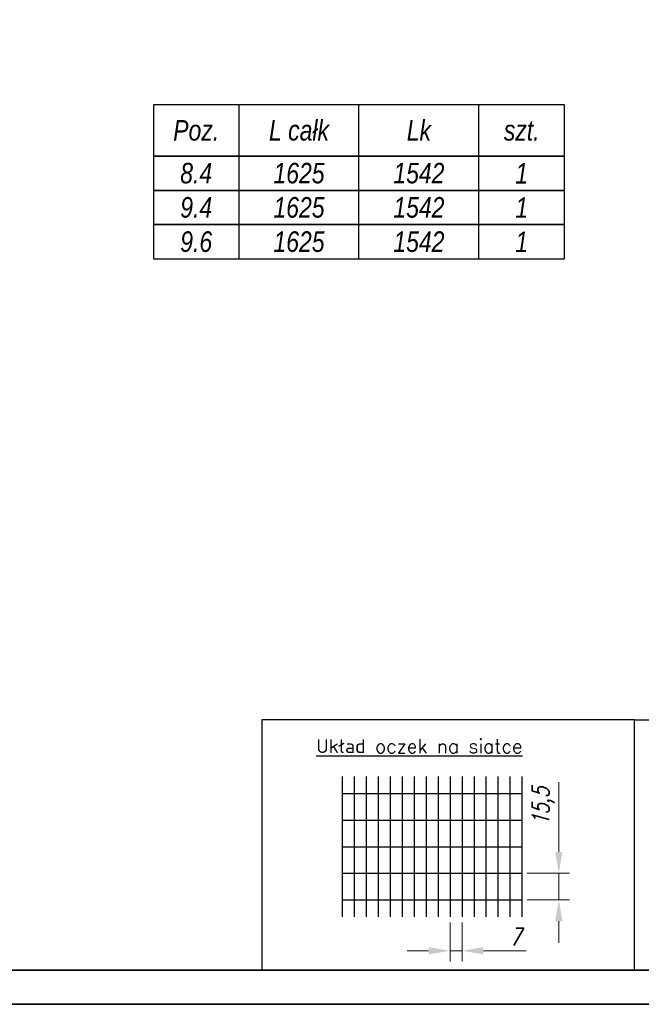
# Model space of a CAD drawing. Header units: millimetres. Extents: x -176817 to 571382, y -58489 to 156123.
# Tile 84 of 256: x -147880 to -146065, y 91103 to 93976. Entities that reach past the tile are written whole.
import ezdxf

# ---------------------------------------------------------------- set-up
doc = ezdxf.new("R2010")
doc.units = ezdxf.units.MM
doc.header["$LTSCALE"] = 0.2
doc.layers.get('Defpoints').update_dxf_attribs({"lineweight": 13})
for name, color, linetype, lineweight in [('-AAA Kontur', 7, 'Continuous', 35), ('-AAA Widok', 2, 'Continuous', 30), ('-AAA Wymiar', 1, 'Continuous', 18)]:
    doc.layers.add(name, color=color, linetype=linetype, lineweight=lineweight)
doc.styles.add('Pozycja', font='ariali.ttf', dxfattribs={"width": 0.8})
doc.styles.get("Standard").update_dxf_attribs({"font": 'arial.ttf'})
doc.styles.add('WYMIARY', font='ROMANS.shx', dxfattribs={"width": 0.75, "oblique": 15})
doc.dimstyles.new('1 do 25', dxfattribs={"dimscale": 25, "dimtxt": 2, "dimasz": 2.5, "dimexe": 1.25, "dimexo": 0.625, "dimtad": 1, "dimdec": 1, "dimtxsty": 'WYMIARY', "dimcen": 2.5, "dimclrd": 256, "dimclre": 256, "dimclrt": 5, "dimadec": 0, "dimazin": 0, "dimtfac": 1, "dimtdec": 1, "dimtmove": 0, "dimatfit": 3, "dimfxl": 1.25, "dimlwd": -1, "dimlwe": -1, "dimarcsym": 0})

# ---------------------------------------------------------------- blocks, each defined once
blk = doc.blocks.new('*D207')
at = {"layer": '-AAA Wymiar', "transparency": 16777216}
for p, q in [((-146306.3, 91547.3), (-146306.3, 91750.9)), ((-146398.2, 91484.8), (-146275, 91484.8)), ((-146306.3, 91407.3), (-146306.3, 91484.8)), ((-146398.2, 91407.3), (-146275, 91407.3)), ((-146306.3, 91344.8), (-146306.3, 91282.3))]:
    blk.add_line(p, q, dxfattribs=at)
for points in [[(-146316.7, 91547.3), (-146295.9, 91547.3), (-146306.3, 91484.8)], [(-146316.7, 91344.8), (-146295.9, 91344.8), (-146306.3, 91407.3)]]:
    blk.add_solid(points, dxfattribs=at)
at = {"layer": 'Defpoints', "color": 0, "transparency": 16777216}
for p in [(-146413.8, 91484.8), (-146306.3, 91484.8), (-146413.8, 91407.3)]:
    blk.add_point(p, dxfattribs=at)
at = {"layer": '-AAA Wymiar', "color": 5, "transparency": 16777216, "insert": (-146351.7, 91680.4), "char_height": 50, "attachment_point": 5, "rotation": 90, "style": 'WYMIARY'}
blk.add_mtext('15,5', dxfattribs=at)
blk = doc.blocks.new('*D208')
at = {"layer": '-AAA Wymiar', "transparency": 16777216}
for p, q in [((-146623.8, 91341.7), (-146623.8, 91227.5)), ((-146588.8, 91341.7), (-146588.8, 91227.5)), ((-146686.3, 91258.8), (-146748.8, 91258.8)), ((-146623.8, 91258.8), (-146588.8, 91258.8)), ((-146526.3, 91258.8), (-146401.3, 91258.8))]:
    blk.add_line(p, q, dxfattribs=at)
for points in [[(-146686.3, 91269.2), (-146686.3, 91248.4), (-146623.8, 91258.8)], [(-146526.3, 91269.2), (-146526.3, 91248.4), (-146588.8, 91258.8)]]:
    blk.add_solid(points, dxfattribs=at)
at = {"layer": 'Defpoints', "color": 0, "transparency": 16777216}
for p in [(-146623.8, 91357.3), (-146588.8, 91357.3), (-146588.8, 91258.8)]:
    blk.add_point(p, dxfattribs=at)
at = {"layer": '-AAA Wymiar', "color": 5, "transparency": 16777216, "insert": (-146432.6, 91299.4), "char_height": 50, "attachment_point": 5, "style": 'WYMIARY'}
blk.add_mtext('7', dxfattribs=at)

msp = doc.modelspace()

# ---------------------------------------------------------------- linework, layer by layer
at = {"layer": '-AAA Kontur'}
for points in [[(-150757.7464, 91102.5045), (-142617.7464, 91102.5045), (-142617.7464, 96782.5045), (-150757.7464, 96782.5045)], [(-150657.7464, 91202.5045), (-142717.7464, 91202.5045), (-142717.7464, 96682.5045), (-150657.7464, 96682.5045)]]:
    msp.add_lwpolyline(points, close=True, dxfattribs=at)
at = {"layer": '-AAA Widok'}
for p, q in [((-147239.5787, 93577.8986), (-147239.5787, 93727.8986)), ((-147239.5787, 93577.8986), (-147239.5787, 93727.8986)), ((-146889.5787, 93577.8986), (-146889.5787, 93727.8986)), ((-146889.5787, 93577.8986), (-146889.5787, 93727.8986)), ((-146539.5787, 93577.8986), (-146539.5787, 93727.8986)), ((-146539.5787, 93577.8986), (-146539.5787, 93727.8986)), ((-147239.5787, 93477.8986), (-147239.5787, 93577.8986)), ((-146889.5787, 93477.8986), (-146889.5787, 93577.8986)), ((-146539.5787, 93477.8986), (-146539.5787, 93577.8986)), ((-147239.5787, 93377.8986), (-147239.5787, 93477.8986)), ((-146889.5787, 93377.8986), (-146889.5787, 93477.8986)), ((-146539.5787, 93377.8986), (-146539.5787, 93477.8986)), ((-147239.5787, 93277.8986), (-147239.5787, 93377.8986)), ((-146889.5787, 93277.8986), (-146889.5787, 93377.8986)), ((-146539.5787, 93277.8986), (-146539.5787, 93377.8986)), ((-146938.8045, 91767.3049), (-146938.8045, 91357.3173)), ((-146903.8045, 91767.3049), (-146903.8045, 91357.3173)), ((-146868.8045, 91767.3049), (-146868.8045, 91357.3173)), ((-146833.8045, 91767.3049), (-146833.8045, 91357.3173)), ((-146798.8045, 91767.3049), (-146798.8045, 91357.3173)), ((-146763.8045, 91767.3049), (-146763.8045, 91357.3173)), ((-146728.8045, 91767.3049), (-146728.8045, 91357.3173)), ((-146693.8045, 91767.3049), (-146693.8045, 91357.3173)), ((-146658.8045, 91767.3049), (-146658.8045, 91357.3173)), ((-146623.8045, 91767.3049), (-146623.8045, 91357.3173)), ((-146588.8045, 91767.3049), (-146588.8045, 91357.3173)), ((-146553.8045, 91767.3049), (-146553.8045, 91357.3173)), ((-146518.8045, 91767.3049), (-146518.8045, 91357.3173)), ((-146483.8045, 91767.3049), (-146483.8045, 91357.3173)), ((-146448.8045, 91767.3049), (-146448.8045, 91357.3173)), ((-146413.8045, 91767.3049), (-146413.8045, 91357.3173)), ((-146938.8045, 91717.3173), (-146413.8045, 91717.3173)), ((-146938.8045, 91639.8173), (-146413.8045, 91639.8173)), ((-146938.8045, 91562.3173), (-146413.8045, 91562.3173)), ((-146938.8045, 91484.8173), (-146413.8045, 91484.8173)), ((-146938.8045, 91407.3173), (-146413.8045, 91407.3173))]:
    msp.add_line(p, q, dxfattribs=at)
for points in [[(-147489.5787, 93577.8986), (-146289.5787, 93577.8986), (-146289.5787, 93727.8986), (-147489.5787, 93727.8986)], [(-147489.5787, 93577.8986), (-146289.5787, 93577.8986), (-146289.5787, 93727.8986), (-147489.5787, 93727.8986)], [(-147489.5787, 93477.8986), (-146289.5787, 93477.8986), (-146289.5787, 93577.8986), (-147489.5787, 93577.8986)], [(-147489.5787, 93377.8986), (-146289.5787, 93377.8986), (-146289.5787, 93477.8986), (-147489.5787, 93477.8986)], [(-147489.5787, 93277.8986), (-146289.5787, 93277.8986), (-146289.5787, 93377.8986), (-147489.5787, 93377.8986)], [(-147173.2166, 91202.5045), (-146085.4815, 91202.5045), (-146085.4815, 91932.3405), (-147173.2166, 91932.3405)], [(-146085.4815, 91932.3405), (-144997.7464, 91932.3405), (-144997.7464, 91202.5045), (-146085.4815, 91202.5045)]]:
    msp.add_lwpolyline(points, close=True, dxfattribs=at)

# ---------------------------------------------------------------- texts
at = {"layer": '-AAA Widok', "char_height": 60, "attachment_point": 5, "style": 'Pozycja'}
for s, insert, width in [('Poz.', (-147364.5787, 93652.8986), 250), ('L całk', (-147064.5787, 93652.8986), 350), ('Lk', (-146714.5787, 93652.8986), 350), ('szt.', (-146414.5787, 93652.8986), 250), ('8.4', (-147364.5787, 93527.8986), 250), ('1625', (-147064.5787, 93527.8986), 350), ('1542', (-146714.5787, 93527.8986), 350), ('1', (-146414.5787, 93527.8986), 250), ('9.4', (-147364.5787, 93427.8986), 250), ('1625', (-147064.5787, 93427.8986), 350), ('1542', (-146714.5787, 93427.8986), 350), ('1', (-146414.5787, 93427.8986), 250), ('9.6', (-147364.5787, 93327.8986), 250), ('1625', (-147064.5787, 93327.8986), 350), ('1542', (-146714.5787, 93327.8986), 350), ('1', (-146414.5787, 93327.8986), 250)]:
    msp.add_mtext(s, dxfattribs=dict(at, insert=insert, width=width))
at = {"layer": '-AAA Widok', "insert": (-147014.0097, 91855.8718), "char_height": 40, "width": 2904.377888, "attachment_point": 4}
msp.add_mtext('{\\fSimplex_IV25|b0|i1|c238|p2;\\LUkład oczek na siatce}', dxfattribs=at)

# ---------------------------------------------------------------- dimensions: what is measured, and where the dimension line sits
at = {"layer": '-AAA Wymiar'}
dim = msp.add_linear_dim(base=(-146306.2786, 91484.8173), p1=(-146413.8045, 91407.3173), p2=(-146413.8045, 91484.8173), angle=90, text='15,5', dimstyle='1 do 25', dxfattribs=at)
dim.commit()
dim.dimension.update_dxf_attribs({"geometry": '*D207', "text_midpoint": (-146306.2786, 91680.3553), "dimtype": 160})
dim = msp.add_linear_dim(base=(-146588.8045, 91258.7732), p1=(-146623.8045, 91357.3173), p2=(-146588.8045, 91357.3173), text='7', dimstyle='1 do 25', dxfattribs=at)
dim.commit()
dim.dimension.update_dxf_attribs({"geometry": '*D208', "text_midpoint": (-146432.5522, 91258.7732), "dimtype": 160})

doc.saveas('drawing.dxf')
